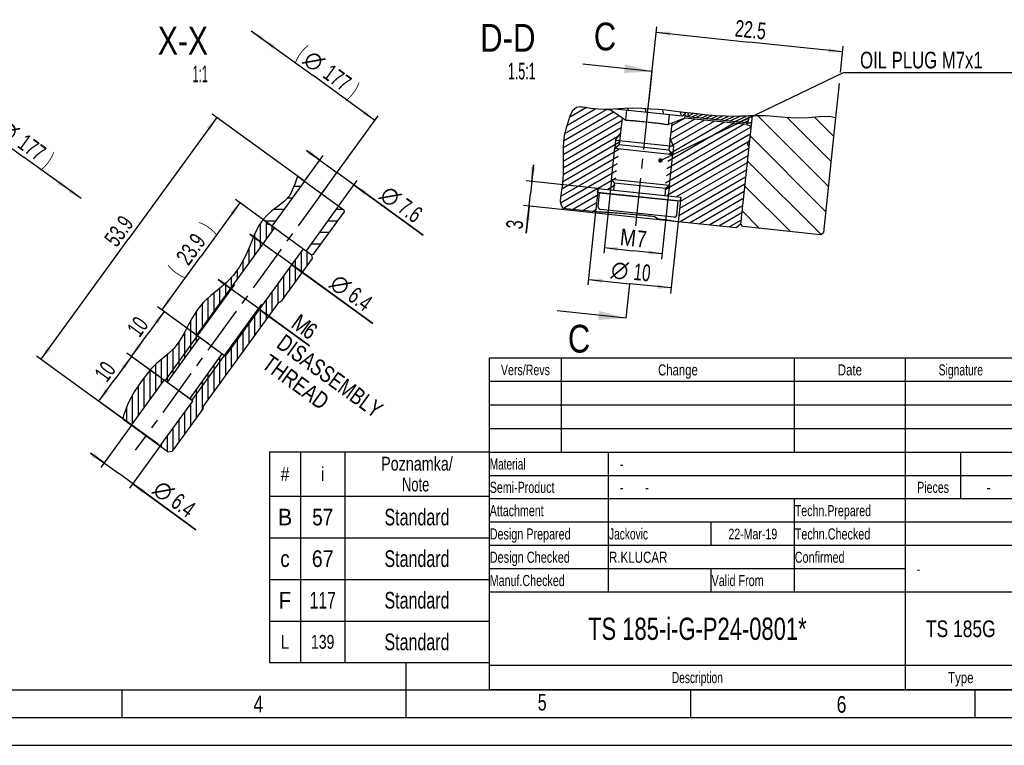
# Model space of a CAD drawing. Header units: millimetres. Extents: x 0 to 420, y 0 to 297.
# Tile 3 of 10: x 140 to 318, y 0 to 131. Entities that reach past the tile are written whole.
import ezdxf
from ezdxf.enums import TextEntityAlignment as Align

# ---------------------------------------------------------------- set-up
doc = ezdxf.new("R2010")
doc.units = ezdxf.units.MM
doc.header["$LTSCALE"] = 23.1
doc.linetypes.add('CENTER', pattern=[0.6, 0.375, -0.075, 0.075, -0.075])
doc.layers.get('0').update_dxf_attribs({"linetype": 'CONTINUOUS'})
for name, color, linetype in [('02___PRT_ALL_AXES', 7, 'CONTINUOUS'), ('7_ALL_FEATURES', 7, 'CONTINUOUS'), ('DEFAULT_1', 7, 'CENTER')]:
    doc.layers.add(name, color=color, linetype=linetype)
doc.styles.get("Standard").update_dxf_attribs({"font": 'txt', "width": 0.8})
doc.styles.add('TEXTSTYLE_1', font='gdt', dxfattribs={"width": 0.8})
doc.styles.add('TEXTSTYLE_2', font='txt', dxfattribs={"width": 0.7})
doc.styles.add('TEXTSTYLE_5', font='txt', dxfattribs={"width": 0.64})
doc.styles.add('TEXTSTYLE_7', font='txt', dxfattribs={"width": 0.6})
doc.styles.add('TEXTSTYLE_9', font='txt', dxfattribs={"width": 0.67})
doc.dimstyles.new('DIMSTYLE_10', dxfattribs={"dimtxt": 3, "dimasz": 2.5, "dimexe": 1, "dimexo": 0, "dimgap": 0.75, "dimtad": 1, "dimdec": 3, "dimdsep": 46, "dimtxsty": 'Standard', "dimblk": '_FILLED', "dimblk1": '_FILLED', "dimblk2": '_FILLED', "dimcen": 0.09, "dimclrt": 7, "dimadec": 0, "dimazin": 0, "dimtp": 0.1, "dimtm": 0.1, "dimtfac": 1, "dimtdec": 3, "dimtofl": 0, "dimtmove": 0, "dimatfit": 3, "dimldrblk": '_FILLED', "dimfxl": 0, "dimtolj": 1, "dimarcsym": 0})
doc.dimstyles.new('DIMSTYLE_11', dxfattribs={"dimtxt": 3, "dimasz": 2.5, "dimexe": 1, "dimexo": 0, "dimgap": 0.75, "dimtad": 1, "dimdec": 3, "dimdsep": 46, "dimtxsty": 'Standard', "dimblk": '_FILLED', "dimblk1": '_FILLED', "dimblk2": '_FILLED', "dimcen": 0.09, "dimclrt": 7, "dimadec": 0, "dimazin": 0, "dimtp": 0.3, "dimtm": 0.3, "dimtfac": 1, "dimtdec": 3, "dimtofl": 0, "dimtmove": 0, "dimatfit": 3, "dimldrblk": '_FILLED', "dimfxl": 0, "dimtolj": 1, "dimarcsym": 0})
doc.dimstyles.new('DIMSTYLE_12', dxfattribs={"dimtxt": 3, "dimasz": 2.5, "dimexe": 1, "dimexo": 0, "dimgap": 0.75, "dimtad": 1, "dimdec": 3, "dimlfac": 0.666667, "dimdsep": 46, "dimtxsty": 'Standard', "dimblk": '_FILLED', "dimblk1": '_FILLED', "dimblk2": '_FILLED', "dimcen": 0.09, "dimclrt": 7, "dimadec": 0, "dimazin": 0, "dimtp": 0.2, "dimtm": 0.2, "dimtfac": 1, "dimtdec": 3, "dimtofl": 0, "dimtmove": 0, "dimatfit": 3, "dimldrblk": '_FILLED', "dimfxl": 0, "dimtolj": 1, "dimarcsym": 0})
doc.dimstyles.new('DIMSTYLE_18', dxfattribs={"dimtxt": 3, "dimasz": 2.5, "dimexe": 1, "dimexo": 0, "dimgap": 0.75, "dimtad": 1, "dimdec": 3, "dimlfac": 0.666667, "dimdsep": 46, "dimtxsty": 'Standard', "dimblk": '_FILLED', "dimblk1": '_FILLED', "dimblk2": '_FILLED', "dimcen": 0.09, "dimclrt": 7, "dimadec": 0, "dimazin": 0, "dimtp": 0.1, "dimtm": 0.1, "dimtfac": 1, "dimtdec": 3, "dimtofl": 0, "dimtmove": 0, "dimatfit": 3, "dimldrblk": '_FILLED', "dimfxl": 0, "dimtolj": 1, "dimarcsym": 0})
doc.dimstyles.new('DIMSTYLE_21', dxfattribs={"dimtxt": 3, "dimasz": 2.5, "dimexe": 1, "dimexo": 0, "dimgap": 0.75, "dimtad": 1, "dimdec": 3, "dimdsep": 46, "dimtxsty": 'Standard', "dimblk": '_FILLED', "dimblk1": '_FILLED', "dimblk2": '_FILLED', "dimcen": 0.09, "dimclrt": 7, "dimadec": 0, "dimazin": 0, "dimtp": 0.5, "dimtm": 0.5, "dimtfac": 1, "dimtdec": 3, "dimtofl": 0, "dimtmove": 0, "dimatfit": 3, "dimldrblk": '_FILLED', "dimfxl": 0, "dimtolj": 1, "dimarcsym": 0})
doc.dimstyles.new('DIMSTYLE_9', dxfattribs={"dimtxt": 3, "dimasz": 2.5, "dimexe": 1, "dimexo": 0, "dimgap": 0.75, "dimtad": 1, "dimdec": 3, "dimdsep": 46, "dimtxsty": 'Standard', "dimblk": '_FILLED', "dimblk1": '_FILLED', "dimblk2": '_FILLED', "dimcen": 0.09, "dimclrt": 7, "dimadec": 0, "dimazin": 0, "dimtp": 0.2, "dimtm": 0.2, "dimtfac": 1, "dimtdec": 3, "dimtofl": 0, "dimtmove": 0, "dimatfit": 3, "dimldrblk": '_FILLED', "dimfxl": 0, "dimtolj": 1, "dimarcsym": 0})
doc.dimstyles.get("Standard").update_dxf_attribs({"dimtxt": 3, "dimasz": 2.5, "dimexe": 1, "dimexo": 0, "dimtad": 1, "dimdec": 3, "dimdsep": 46, "dimtxsty": 'Standard', "dimblk": '_FILLED', "dimblk1": '_FILLED', "dimblk2": '_FILLED', "dimcen": 0.09, "dimclrt": 7, "dimadec": 0, "dimazin": 0, "dimtol": 1, "dimtp": 0.001, "dimtm": 0.001, "dimtfac": 1, "dimtdec": 3, "dimtofl": 0, "dimtmove": 0, "dimatfit": 3, "dimldrblk": '_FILLED', "dimfxl": 0, "dimtolj": 1, "dimarcsym": 0})

# ---------------------------------------------------------------- blocks, each defined once
blk = doc.blocks.new('_FILLED')
at = {"color": 0, "linetype": 'ByBlock'}
blk.add_solid([(0, 0), (-1, 0.16), (-1, -0.16)], dxfattribs=at)
blk = doc.blocks.new('*D15')
at = {"color": 7, "linetype": 'Continuous'}
for p, q in [((160.46, 70.1), (157.52, 66.06)), ((166.33, 65.84), (159.65, 70.69)), ((154.58, 62.01), (157.52, 66.06)), ((165.25, 54.26), (153.77, 62.6))]:
    blk.add_line(p, q, dxfattribs=at)
at = {"color": 7, "linetype": 'Continuous', "xscale": 2.5, "yscale": 2.5, "zscale": 2.5}
for p, rotation in [((160.46, 70.1), 54), ((154.58, 62.01), 234)]:
    blk.add_blockref('_FILLED', p, dxfattribs=dict(at, rotation=rotation))
at = {"color": 7, "linetype": 'Continuous', "width": 0.678571}
blk.add_text('10', height=3, rotation=54, dxfattribs=at).set_placement((156.91, 66.5), align=Align.CENTER)
blk = doc.blocks.new('*D16')
at = {"color": 7, "linetype": 'Continuous'}
for p, q in [((166.34, 78.19), (163.4, 74.15)), ((173.34, 73.11), (165.53, 78.78)), ((160.46, 70.1), (163.4, 74.15)), ((171.14, 62.35), (159.65, 70.69))]:
    blk.add_line(p, q, dxfattribs=at)
at = {"color": 7, "linetype": 'Continuous', "xscale": 2.5, "yscale": 2.5, "zscale": 2.5}
for p, rotation in [((166.34, 78.19), 54), ((160.46, 70.1), 234)]:
    blk.add_blockref('_FILLED', p, dxfattribs=dict(at, rotation=rotation))
at = {"color": 7, "linetype": 'Continuous', "width": 0.678571}
blk.add_text('10', height=3, rotation=54, dxfattribs=at).set_placement((162.79, 74.59), align=Align.CENTER)
blk = doc.blocks.new('*D23')
at = {"color": 7, "linetype": 'Continuous'}
for p, q in [((180.01, 97.8), (172.99, 88.13)), ((187.21, 92.57), (179.2, 98.39)), ((165.96, 78.47), (172.99, 88.13)), ((174.33, 72.39), (165.15, 79.05))]:
    blk.add_line(p, q, dxfattribs=at)
at = {"color": 7, "linetype": 'Continuous', "xscale": 2.5, "yscale": 2.5, "zscale": 2.5}
for p, rotation in [((180.01, 97.8), 54), ((165.96, 78.47), 234)]:
    blk.add_blockref('_FILLED', p, dxfattribs=dict(at, rotation=rotation))
at = {"color": 7, "linetype": 'Continuous'}
for s, width, p in [(')', 0.428571, (175.28, 92.56)), ('23.9', 0.714286, (172.38, 88.57)), ('(', 0.428571, (169.48, 84.59))]:
    blk.add_text(s, height=3, rotation=54, dxfattribs=dict(at, width=width)).set_placement(p, align=Align.CENTER)
blk = doc.blocks.new('*D25')
at = {"color": 7, "linetype": 'Continuous'}
for p, q in [((253.59, 114.35), (255.19, 129.54)), ((255.08, 128.54), (271.86, 126.78)), ((288.65, 125.01), (271.86, 126.78)), ((288.75, 126.01), (288.26, 121.29)), ((288.04, 119.28), (287.22, 111.46))]:
    blk.add_line(p, q, dxfattribs=at)
at = {"color": 7, "linetype": 'Continuous', "xscale": 2.5, "yscale": 2.5, "zscale": 2.5}
for p, rotation in [((255.08, 128.54), 174), ((288.65, 125.01), 354.0000000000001)]:
    blk.add_blockref('_FILLED', p, dxfattribs=dict(at, rotation=rotation))
at = {"color": 7, "linetype": 'Continuous', "width": 0.714286}
blk.add_text('22.5', height=3, rotation=-6, dxfattribs=at).set_placement((271.94, 127.52), align=Align.CENTER)
blk = doc.blocks.new('*D30')
at = {"color": 7, "linetype": 'Continuous'}
for p, q in [((194.43, 105.49), (192, 107.25)), ((192, 107.25), (197.5, 103.25)), ((191.67, 101.69), (195.02, 106.3)), ((213.03, 91.97), (197.5, 103.25)), ((197.82, 97.22), (201.16, 101.83)), ((200.58, 101.02), (213.03, 91.97))]:
    blk.add_line(p, q, dxfattribs=at)
at = {"color": 7, "linetype": 'Continuous', "xscale": 2.5, "yscale": 2.5, "zscale": 2.5}
for p, rotation in [((194.43, 105.49), 324), ((200.58, 101.02), 144)]:
    blk.add_blockref('_FILLED', p, dxfattribs=dict(at, rotation=rotation))
at = {"color": 7, "linetype": 'Continuous', "style": 'TEXTSTYLE_1'}
blk.add_text('n', height=3, rotation=-36, dxfattribs=at).set_placement((205.03, 98.71))
at = {"color": 7, "linetype": 'Continuous', "width": 0.714286}
blk.add_text('7.6', height=3, rotation=-36, dxfattribs=at).set_placement((208.27, 96.36))
blk = doc.blocks.new('*D31')
at = {"color": 7, "linetype": 'Continuous'}
for p, q in [((184.21, 90.4), (181.78, 92.17)), ((181.78, 92.17), (186.8, 88.52)), ((203.99, 76.03), (186.8, 88.52)), ((189.39, 86.64), (203.99, 76.03))]:
    blk.add_line(p, q, dxfattribs=at)
at = {"color": 7, "linetype": 'Continuous', "xscale": 2.5, "yscale": 2.5, "zscale": 2.5}
for p, rotation in [((184.21, 90.4), 324), ((189.39, 86.64), 144)]:
    blk.add_blockref('_FILLED', p, dxfattribs=dict(at, rotation=rotation))
at = {"color": 7, "linetype": 'Continuous', "style": 'TEXTSTYLE_1'}
blk.add_text('n', height=3, rotation=-36, dxfattribs=at).set_placement((196, 82.77))
at = {"color": 7, "linetype": 'Continuous', "width": 0.714286}
blk.add_text('6.4', height=3, rotation=-36, dxfattribs=at).set_placement((199.23, 80.42))
blk = doc.blocks.new('*D32')
at = {"color": 7, "linetype": 'Continuous'}
for p, q in [((178.53, 82.24), (176.1, 84)), ((176.1, 84), (180.95, 80.48)), ((172.39, 73.8), (179.11, 83.05)), ((192.59, 72.02), (180.95, 80.48)), ((177.25, 70.27), (183.97, 79.52)), ((183.38, 78.71), (192.59, 72.02))]:
    blk.add_line(p, q, dxfattribs=at)
at = {"color": 7, "linetype": 'Continuous', "xscale": 2.5, "yscale": 2.5, "zscale": 2.5}
for p, rotation in [((178.53, 82.24), 324), ((183.38, 78.71), 144)]:
    blk.add_blockref('_FILLED', p, dxfattribs=dict(at, rotation=rotation))
at = {"color": 7, "linetype": 'Continuous'}
for s, width, p in [('M', 0.857143, (189.04, 75.52)), ('6', 0.785714, (191.12, 74.01)), ('DISASSEMBLY', 0.78355, (186.4, 71.88)), ('THREAD', 0.81746, (183.75, 68.24))]:
    blk.add_text(s, height=3, rotation=-36, dxfattribs=dict(at, width=width)).set_placement(p)
blk = doc.blocks.new('*D33')
at = {"color": 7, "linetype": 'Continuous'}
for p, q in [((160.47, 57.73), (154.93, 50.1)), ((165.65, 53.97), (160.11, 46.34)), ((155.52, 50.91), (153.09, 52.67)), ((153.09, 52.67), (158.11, 49.03)), ((172.09, 38.87), (158.11, 49.03)), ((160.69, 47.15), (172.09, 38.87))]:
    blk.add_line(p, q, dxfattribs=at)
at = {"color": 7, "linetype": 'Continuous', "xscale": 2.5, "yscale": 2.5, "zscale": 2.5}
for p, rotation in [((155.52, 50.91), 324), ((160.69, 47.15), 144)]:
    blk.add_blockref('_FILLED', p, dxfattribs=dict(at, rotation=rotation))
at = {"color": 7, "linetype": 'Continuous', "style": 'TEXTSTYLE_1'}
blk.add_text('n', height=3, rotation=-36, dxfattribs=at).set_placement((164.1, 45.6))
at = {"color": 7, "linetype": 'Continuous', "width": 0.714286}
blk.add_text('6.4', height=3, rotation=-36, dxfattribs=at).set_placement((167.33, 43.25))
blk = doc.blocks.new('*D38')
at = {"color": 7, "linetype": 'Continuous'}
for p, q in [((191.67, 101.69), (175.03, 113.78)), ((175.84, 113.19), (160, 91.39)), ((144.16, 69.59), (160, 91.39)), ((160.47, 57.73), (143.35, 70.17))]:
    blk.add_line(p, q, dxfattribs=at)
at = {"color": 7, "linetype": 'Continuous', "xscale": 2.5, "yscale": 2.5, "zscale": 2.5}
for p, rotation in [((175.84, 113.19), 54), ((144.16, 69.59), 234)]:
    blk.add_blockref('_FILLED', p, dxfattribs=dict(at, rotation=rotation))
at = {"color": 7, "linetype": 'Continuous', "width": 0.696429}
blk.add_text('53.9', height=3, rotation=54, dxfattribs=at).set_placement((159.39, 91.83), align=Align.CENTER)
blk = doc.blocks.new('*D50')
at = {"color": 7, "linetype": 'Continuous'}
for p, q in [((244.14, 96.23), (242.75, 83.01)), ((259.03, 94.36), (257.67, 81.44)), ((242.86, 84), (250.32, 83.22)), ((257.78, 82.44), (250.32, 83.22))]:
    blk.add_line(p, q, dxfattribs=at)
at = {"color": 7, "linetype": 'Continuous', "xscale": 2.5, "yscale": 2.5, "zscale": 2.5}
for p, rotation in [((242.86, 84), 174), ((257.78, 82.44), 354.0000000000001)]:
    blk.add_blockref('_FILLED', p, dxfattribs=dict(at, rotation=rotation))
at = {"color": 7, "linetype": 'Continuous', "style": 'TEXTSTYLE_1'}
blk.add_text('n', height=3, rotation=-6, dxfattribs=at).set_placement((248.37, 84.18), align=Align.CENTER)
at = {"color": 7, "linetype": 'Continuous', "width": 0.678571}
blk.add_text('10', height=3, rotation=-6, dxfattribs=at).set_placement((252.39, 83.76), align=Align.CENTER)
blk = doc.blocks.new('*D51')
at = {"color": 7, "linetype": 'Continuous'}
for p, q in [((246.82, 100.17), (245.62, 88.72)), ((257.26, 99.07), (256.06, 87.62)), ((245.72, 89.72), (250.94, 89.17)), ((256.16, 88.62), (250.94, 89.17))]:
    blk.add_line(p, q, dxfattribs=at)
at = {"color": 7, "linetype": 'Continuous', "xscale": 2.5, "yscale": 2.5, "zscale": 2.5}
for p, rotation in [((245.72, 89.72), 174), ((256.16, 88.62), 354.0000000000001)]:
    blk.add_blockref('_FILLED', p, dxfattribs=dict(at, rotation=rotation))
at = {"color": 7, "linetype": 'Continuous'}
for s, width, p in [('M', 0.857143, (249.85, 90.04)), ('7', 0.785714, (252.3, 89.78))]:
    blk.add_text(s, height=3, rotation=-6, dxfattribs=dict(at, width=width)).set_placement(p, align=Align.CENTER)
blk = doc.blocks.new('*D52')
at = {"color": 7, "linetype": 'Continuous'}
for p, q in [((232.95, 104.64), (232.4, 99.42)), ((232.63, 101.66), (232.95, 104.64)), ((244.58, 100.4), (231.64, 101.76)), ((231.65, 92.32), (232.4, 99.42)), ((259.03, 94.36), (231.17, 97.29)), ((232.16, 97.18), (231.65, 92.32))]:
    blk.add_line(p, q, dxfattribs=at)
at = {"color": 7, "linetype": 'Continuous', "xscale": 2.5, "yscale": 2.5, "zscale": 2.5}
for p, rotation in [((232.63, 101.66), 264), ((232.16, 97.18), 84)]:
    blk.add_blockref('_FILLED', p, dxfattribs=dict(at, rotation=rotation))
at = {"color": 7, "linetype": 'Continuous', "width": 0.714286}
blk.add_text('3', height=3, rotation=84, dxfattribs=at).set_placement((231.13, 94.53), align=Align.RIGHT)
blk = doc.blocks.new('DOUBLE_FILLED')
at = {"color": 0, "linetype": 'ByBlock'}
for points in [[(-1, 0), (-2, 0.16), (-2, -0.16)], [(0, 0), (-1, 0.16), (-1, -0.16)]]:
    blk.add_solid(points, dxfattribs=at)
blk = doc.blocks.new('*D57')
at = {"color": 7, "linetype": 'Continuous'}
for p, q in [((182.07, 128.83), (193.2, 120.74)), ((204.33, 112.65), (193.2, 120.74)), ((194.42, 99.01), (204.92, 113.46))]:
    blk.add_line(p, q, dxfattribs=at)
at = {"color": 7, "linetype": 'Continuous', "xscale": 2.5, "yscale": 2.5, "zscale": 2.5}
for name, p, rotation in [('DOUBLE_FILLED', (182.07, 128.83), 144), ('_FILLED', (204.33, 112.65), 324)]:
    blk.add_blockref(name, p, dxfattribs=dict(at, rotation=rotation))
at = {"color": 7, "linetype": 'Continuous'}
for s, width, p in [('(', 0.428571, (190.35, 123.74)), ('177', 0.714286, (196.7, 119.12)), (')', 0.428571, (199.82, 116.86))]:
    blk.add_text(s, height=3, rotation=-36, dxfattribs=dict(at, width=width)).set_placement(p, align=Align.CENTER)
at = {"color": 7, "linetype": 'Continuous', "style": 'TEXTSTYLE_1'}
blk.add_text('n', height=3, rotation=-36, dxfattribs=at).set_placement((192.49, 122.19), align=Align.CENTER)
blk = doc.blocks.new('*D58')
at = {"color": 7, "linetype": 'Continuous'}
for p, q in [((123.55, 103.35), (131.47, 114.24)), ((130.88, 113.44), (141.13, 105.99)), ((151.38, 98.55), (141.13, 105.99))]:
    blk.add_line(p, q, dxfattribs=at)
at = {"color": 7, "linetype": 'Continuous', "xscale": 2.5, "yscale": 2.5, "zscale": 2.5}
for name, p, rotation in [('_FILLED', (130.88, 113.44), 144), ('DOUBLE_FILLED', (151.38, 98.55), 324)]:
    blk.add_blockref(name, p, dxfattribs=dict(at, rotation=rotation))
at = {"color": 7, "linetype": 'Continuous'}
for s, width, p in [('(', 0.428571, (135.28, 111.17)), ('177', 0.714286, (141.63, 106.55)), (')', 0.428571, (144.75, 104.29))]:
    blk.add_text(s, height=3, rotation=-36, dxfattribs=dict(at, width=width)).set_placement(p, align=Align.CENTER)
at = {"color": 7, "linetype": 'Continuous', "style": 'TEXTSTYLE_1'}
blk.add_text('n', height=3, rotation=-36, dxfattribs=at).set_placement((137.41, 109.62), align=Align.CENTER)

msp = doc.modelspace()

# ---------------------------------------------------------------- linework, layer by layer
at = {"color": 7, "linetype": 'Continuous'}
for p, q in [((256.205459, 105.613566), (288.837766, 121.273153)), ((288.837766, 121.273153), (291.837766, 121.273153)), ((291.837766, 121.273153), (321.12348, 121.273153)), ((247.372147, 114.130639), (238.35758, 108.926077)), ((246.047374, 114.578217), (238.557996, 110.254222)), ((244.181679, 114.713493), (238.954699, 111.695695)), ((242.494212, 114.951669), (239.419858, 113.17669)), ((239.944986, 114.317772), (239.439404, 113.238359)), ((240.680601, 114.994849), (239.944986, 114.317772)), ((241.44436, 115.114488), (240.680601, 114.994849)), ((242.59668, 114.940899), (241.243883, 115.083084)), ((242.328388, 114.99655), (241.44436, 115.114488)), ((243.256444, 114.804046), (242.328388, 114.99655)), ((245.333467, 114.600768), (243.256444, 114.804046)), ((247.31169, 114.669669), (245.333467, 114.600768)), ((246.818359, 114.497183), (245.708526, 114.613831)), ((246.818359, 114.497183), (246.834743, 114.653057)), ((248.933602, 113.097134), (246.818359, 114.497183)), ((249.266743, 114.804046), (247.31169, 114.669669)), ((259.828229, 113.431443), (247.756444, 114.700239)), ((250.875298, 114.840335), (249.266743, 114.804046)), ((250.082591, 114.455751), (249.984925, 114.820248)), ((252.502405, 114.80241), (250.875298, 114.840335)), ((254.132223, 114.708644), (252.502405, 114.80241)), ((253.268519, 114.120896), (253.095044, 114.768314)), ((255.472983, 114.601007), (254.132223, 114.708644)), ((256.807644, 114.472288), (255.472983, 114.601007)), ((256.454446, 113.786042), (256.25632, 114.52546)), ((258.139089, 114.327038), (256.807644, 114.472288)), ((260.044567, 114.100666), (258.139089, 114.327038)), ((259.640374, 113.451187), (259.447335, 114.171618)), ((260.322801, 113.83194), (259.828229, 113.431443)), ((261.95179, 113.87098), (260.044567, 114.100666)), ((260.244405, 113.086049), (260.347215, 114.064218)), ((260.869218, 113.59685), (260.907319, 113.996765)), ((260.878759, 113.496099), (261.737926, 113.896735)), ((261.387302, 113.240679), (262.587868, 113.800512)), ((263.863183, 113.659227), (261.95179, 113.87098)), ((262.249303, 113.150079), (263.441385, 113.705956)), ((265.706123, 113.493451), (263.863183, 113.659227)), ((248.87879, 112.575629), (238.295815, 106.465546)), ((248.35052, 113.483068), (238.299444, 107.680076)), ((239.058775, 112.0374), (238.837846, 111.312036)), ((239.439404, 113.238359), (239.058775, 112.0374)), ((248.933602, 113.097134), (248.428863, 108.294862)), ((248.950198, 113.08683), (248.933602, 113.097134)), ((249.269571, 112.887996), (248.950198, 113.08683)), ((249.529487, 112.72544), (249.269571, 112.887996)), ((270.919505, 111.96405), (257.020677, 103.939558)), ((269.142924, 112.150776), (257.156341, 105.230319)), ((257.884299, 112.156378), (257.224156, 111.916698)), ((267.366343, 112.337503), (257.292006, 106.521081)), ((257.884299, 112.156378), (257.37956, 107.354106)), ((265.589763, 112.524229), (257.42767, 107.811842)), ((263.813182, 112.710955), (257.563335, 109.102604)), ((262.036601, 112.897681), (257.698999, 110.393365)), ((260.26002, 113.084407), (257.834664, 111.684127)), ((260.244405, 113.086049), (257.884299, 112.156378)), ((271.432776, 111.910103), (260.244405, 113.086049)), ((261.031042, 113.284178), (260.926167, 113.300672)), ((261.156882, 113.265228), (261.031042, 113.284178)), ((261.156888, 113.265269), (261.172467, 113.263259)), ((271.307731, 112.198), (261.172467, 113.263259)), ((263.111304, 113.059479), (264.311069, 113.618939)), ((263.973305, 112.968879), (265.196551, 113.539288)), ((264.835306, 112.878279), (266.106223, 113.470918)), ((265.697307, 112.787679), (267.04869, 113.417839)), ((267.551704, 113.38951), (265.706123, 113.493451)), ((266.559308, 112.697079), (268.034969, 113.385191)), ((267.421309, 112.606479), (269.071397, 113.375928)), ((269.396474, 113.373022), (267.551704, 113.38951)), ((268.28331, 112.515879), (270.172897, 113.397008)), ((269.145311, 112.425279), (271.330644, 113.444317)), ((270.253781, 113.399507), (269.396474, 113.373022)), ((270.007312, 112.334679), (271.752723, 113.148578)), ((271.111838, 113.436097), (270.253781, 113.399507)), ((272.35116, 113.47286), (270.297155, 93.930313)), ((270.869313, 112.244079), (271.692893, 112.628121)), ((271.972317, 113.468424), (271.111838, 113.436097)), ((271.307731, 112.198), (271.323387, 112.196729)), ((271.462027, 112.188407), (271.432776, 111.910103)), ((271.432776, 111.910103), (272.157662, 111.631846)), ((271.788698, 113.461525), (271.67371, 112.461252)), ((273.411952, 113.485281), (271.972317, 113.468424)), ((273.381823, 113.484928), (286.098478, 100.768273)), ((274.847969, 113.45272), (273.411952, 113.485281)), ((276.265387, 113.373022), (274.847969, 113.45272)), ((278.305169, 113.196467), (276.265387, 113.373022)), ((280.371152, 113.056616), (278.305169, 113.196467)), ((278.684773, 113.17077), (286.572952, 105.282591)), ((282.561891, 113.086818), (280.371152, 113.056616)), ((284.499674, 113.271569), (282.561891, 113.086818)), ((283.653447, 113.190888), (287.047426, 109.796909)), ((286.334593, 113.346488), (284.499674, 113.271569)), ((287.393694, 113.091428), (285.222828, 92.43702)), ((287.393694, 113.091428), (286.334593, 113.346488)), ((248.743125, 111.284867), (238.297449, 105.254053)), ((238.641578, 110.622547), (238.486365, 109.938566)), ((238.837846, 111.312036), (238.641578, 110.622547)), ((247.761368, 109.11915), (248.643046, 110.332676)), ((272.003492, 110.165019), (256.749348, 101.358035)), ((272.139156, 111.455781), (256.885012, 102.648796)), ((248.471796, 108.703344), (238.285139, 102.822075)), ((248.607461, 109.994106), (238.296199, 104.040896)), ((238.347974, 108.850552), (238.29962, 107.729095)), ((238.486365, 109.938566), (238.347974, 108.850552)), ((247.761368, 109.11915), (247.604575, 107.627367)), ((247.604575, 107.627367), (248.428863, 108.294862)), ((247.761368, 109.11915), (258.203848, 108.021601)), ((248.428941, 108.294854), (257.379482, 107.354114)), ((271.5891, 108.713335), (256.613683, 100.067273)), ((258.203848, 108.021601), (257.593743, 109.391919)), ((271.975858, 109.902102), (285.624004, 96.253956)), ((248.336132, 107.412583), (238.217513, 101.570596)), ((238.29962, 107.729095), (238.295562, 106.599511)), ((238.295562, 106.599511), (238.297372, 105.6418)), ((247.020209, 102.067493), (247.604575, 107.627367)), ((247.604575, 107.627367), (258.047055, 106.529818)), ((271.732163, 107.583496), (257.0303, 99.095372)), ((258.047055, 106.529818), (257.37956, 107.354106)), ((257.462689, 100.969944), (258.047055, 106.529818)), ((258.203848, 108.021601), (258.047055, 106.529818)), ((248.064803, 104.83106), (237.824931, 98.919067)), ((248.200467, 106.121821), (238.036665, 100.253747)), ((238.297372, 105.6418), (238.29756, 104.690007)), ((271.596498, 106.292735), (258.80688, 98.908645)), ((271.460834, 105.001973), (259.418088, 98.049091)), ((271.501384, 105.387784), (284.796987, 92.092181)), ((247.929138, 103.540298), (237.844412, 97.717879)), ((238.295562, 103.737464), (238.28896, 102.939329)), ((238.29756, 104.690007), (238.295562, 103.737464)), ((271.325169, 103.711212), (259.282424, 96.758329)), ((191.669916, 101.69118), (185.792063, 93.60101)), ((190.388966, 102.621845), (189.917577, 101.184266)), ((190.388966, 102.621845), (198.74879, 96.548076)), ((238.200161, 101.352424), (238.119364, 100.752094)), ((238.262981, 102.142246), (238.200161, 101.352424)), ((238.28896, 102.939329), (238.262981, 102.142246)), ((247.793474, 102.249537), (244.594234, 100.402455)), ((247.020209, 102.067493), (246.820612, 100.168453)), ((247.554205, 101.408062), (247.020209, 102.067493)), ((247.020209, 102.067493), (257.462689, 100.969944)), ((247.417325, 100.105736), (247.554205, 101.408062)), ((247.554205, 101.408062), (256.803258, 100.435948)), ((271.189505, 102.42045), (259.146759, 95.467568)), ((189.917577, 101.184266), (189.011291, 99.133678)), ((189.746721, 100.797682), (191.020752, 100.797682)), ((237.913956, 99.539794), (237.80668, 98.791806)), ((238.019589, 100.150846), (237.913956, 99.539794)), ((238.119364, 100.752094), (238.019589, 100.150846)), ((244.582075, 100.395435), (238.406078, 96.829721)), ((244.582937, 100.403642), (244.143918, 96.22665)), ((244.610939, 97.082522), (244.877487, 99.618553)), ((244.877528, 99.618548), (259.049382, 98.129026)), ((247.657809, 100.958775), (246.370815, 100.215729)), ((256.666378, 99.133621), (256.803258, 100.435948)), ((256.803258, 100.435948), (257.462689, 100.969944)), ((257.462689, 100.969944), (257.263092, 99.070904)), ((271.05384, 101.129689), (259.283037, 94.333812)), ((270.918176, 99.838927), (261.059618, 94.147086)), ((271.02691, 100.873466), (279.292587, 92.607789)), ((188.060572, 98.074027), (186.925214, 97.198183)), ((189.011291, 99.133678), (188.060572, 98.074027)), ((188.641388, 98.721392), (189.512239, 98.721392)), ((237.80668, 98.791806), (237.782456, 98.04957)), ((237.782456, 98.04957), (237.913956, 97.345558)), ((244.44641, 99.104673), (240.182659, 96.642995)), ((244.310746, 97.813912), (241.95924, 96.456269)), ((258.782876, 95.592991), (259.049424, 98.129022)), ((259.500766, 98.835715), (259.030388, 94.360367)), ((270.782511, 98.548166), (262.836198, 93.96036)), ((185.762837, 96.338497), (184.908571, 95.566328)), ((186.925214, 97.198183), (185.762837, 96.338497)), ((186.177397, 96.645103), (188.003727, 96.645103)), ((197.818445, 97.224012), (191.940593, 89.133842)), ((193.290007, 88.524264), (198.815166, 96.128994)), ((197.397843, 96.645103), (198.615245, 96.645103)), ((198.74879, 96.548076), (198.815166, 96.128994)), ((237.913956, 97.345558), (238.238079, 96.847379)), ((238.238079, 96.847379), (244.143918, 96.22665)), ((244.175081, 96.52315), (243.735821, 96.269543)), ((244.143918, 96.22665), (244.436779, 96.21126)), ((258.288248, 95.1925), (245.011492, 96.587943)), ((270.646847, 97.257404), (264.612779, 93.773634)), ((270.511182, 95.966643), (266.38936, 93.586908)), ((270.552436, 96.359148), (273.717869, 93.193716)), ((184.149274, 94.706953), (183.496474, 93.769952)), ((183.75708, 89.779314), (183.75708, 94.144014)), ((184.908571, 95.566328), (184.149274, 94.706953)), ((184.19642, 94.760312), (192.911413, 88.428499)), ((184.459996, 94.568814), (186.495214, 94.568814)), ((184.80708, 91.224515), (184.80708, 94.102078)), ((195.889331, 94.568814), (197.681629, 94.568814)), ((258.583487, 94.430777), (258.241878, 94.483614)), ((259.030388, 94.360367), (258.583487, 94.430777)), ((269.472868, 93.262818), (259.030388, 94.360367)), ((270.375518, 94.675881), (268.165941, 93.400181)), ((172.229406, 73.912832), (186.277474, 93.248339)), ((183.014309, 92.89265), (182.595447, 91.980302)), ((183.496474, 93.769952), (183.014309, 92.89265)), ((185.85708, 92.669716), (185.85708, 93.553773)), ((194.380818, 92.492524), (196.173117, 92.492524)), ((270.297155, 93.930313), (269.472868, 93.262818)), ((270.705502, 93.510328), (270.304996, 94.004912)), ((284.728206, 92.036483), (270.705502, 93.510328)), ((284.728206, 92.036483), (285.222828, 92.43702)), ((182.212202, 91.050316), (181.783078, 89.980825)), ((182.595447, 91.980302), (182.212202, 91.050316)), ((182.70708, 88.334113), (182.70708, 92.223456)), ((177.407115, 70.151007), (191.455182, 89.486513)), ((181.338455, 88.92015), (180.852384, 87.877408)), ((181.783078, 89.980825), (181.338455, 88.92015)), ((181.65708, 86.888912), (181.65708, 89.680249)), ((191.10708, 85.094397), (191.10708, 89.007391)), ((192.15708, 86.539598), (192.15708, 88.976555)), ((192.872306, 90.416235), (194.664604, 90.416235)), ((180.852384, 87.877408), (179.942691, 86.271504)), ((180.60708, 85.443711), (180.60708, 87.444367)), ((193.022029, 87.730098), (187.438069, 80.044437)), ((190.05708, 83.649196), (190.05708, 87.56219)), ((192.870957, 88.457893), (193.290007, 88.524264)), ((192.911413, 88.428499), (193.022029, 87.730098)), ((179.942691, 86.271504), (178.860143, 84.772996)), ((179.55708, 83.99851), (179.55708, 85.737725)), ((189.00708, 82.203995), (189.00708, 86.116989)), ((178.860143, 84.772996), (177.60393, 83.420227)), ((178.50708, 82.553309), (178.50708, 84.392796)), ((187.95708, 80.758794), (187.95708, 84.671788)), ((176.209676, 82.232842), (174.77953, 81.093529)), ((177.60393, 83.420227), (176.209676, 82.232842)), ((176.40708, 79.662907), (176.40708, 82.400956)), ((177.45708, 81.108108), (177.45708, 83.295166)), ((185.85708, 78.208652), (185.85708, 81.781385)), ((186.90708, 79.653853), (186.90708, 83.226587)), ((174.77953, 81.093529), (173.448931, 79.869592)), ((174.30708, 76.772505), (174.30708, 80.658951)), ((175.35708, 78.217706), (175.35708, 81.553629)), ((184.80708, 76.763451), (184.80708, 80.336184)), ((187.050441, 79.851172), (187.438069, 80.044437)), ((172.393801, 78.569845), (171.481788, 77.140509)), ((172.20708, 72.691191), (172.20708, 78.277209)), ((173.448931, 79.869592), (172.393801, 78.569845)), ((173.25708, 75.327304), (173.25708, 79.633263)), ((173.454023, 61.137309), (187.050441, 79.851172)), ((183.75708, 75.31825), (183.75708, 78.890983)), ((171.481788, 77.140509), (170.65375, 75.639047)), ((171.15708, 71.24599), (171.15708, 76.551724)), ((182.70708, 73.873049), (182.70708, 77.445782)), ((170.65375, 75.639047), (169.885157, 74.200375)), ((170.10708, 69.800789), (170.10708, 74.615776)), ((181.65708, 72.427848), (181.65708, 76.000581)), ((166.513357, 65.705105), (172.39121, 73.795275)), ((166.917866, 65.411213), (172.795718, 73.501383)), ((169.056484, 72.81753), (168.085205, 71.559594)), ((169.885157, 74.200375), (169.056484, 72.81753)), ((169.05708, 68.355588), (169.05708, 72.818524)), ((172.229406, 73.912832), (177.407115, 70.151007)), ((179.55708, 69.537446), (179.55708, 73.110179)), ((180.60708, 70.982647), (180.60708, 74.55538)), ((168.085205, 71.559594), (167.075606, 70.591664)), ((168.00708, 66.910387), (168.00708, 71.484693)), ((178.50708, 68.092245), (178.50708, 71.664978)), ((165.986674, 69.688201), (164.912296, 68.764412)), ((165.90708, 65.210897), (165.90708, 69.619762)), ((167.075606, 70.591664), (165.986674, 69.688201)), ((166.95708, 65.465186), (166.95708, 70.493326)), ((170.96295, 62.472286), (176.840803, 70.562456)), ((171.367459, 62.178394), (177.245312, 70.268564)), ((176.40708, 65.201843), (176.40708, 69.965487)), ((177.45708, 66.647044), (177.45708, 70.219777)), ((409.999043, 69.805508), (224.999043, 69.805508)), ((224.999043, 10.005508), (224.999043, 69.805508)), ((237.999043, 52.805508), (237.999043, 69.805508)), ((279.999043, 52.805508), (279.999043, 69.805508)), ((299.999043, 10.005508), (299.999043, 69.805508)), ((163.961161, 67.793462), (163.0875, 66.75201)), ((163.80708, 62.320494), (163.80708, 67.609789)), ((164.912296, 68.764412), (163.961161, 67.793462)), ((164.85708, 63.765696), (164.85708, 68.708045)), ((175.35708, 63.756642), (175.35708, 68.520286)), ((160.473701, 57.732492), (166.351554, 65.822662)), ((163.0875, 66.75201), (162.268206, 65.66705)), ((162.75708, 60.875293), (162.75708, 66.314446)), ((171.529262, 62.060837), (166.351554, 65.822662)), ((174.30708, 62.311441), (174.30708, 67.075085)), ((162.268206, 65.66705), (160.957522, 63.745449)), ((161.70708, 59.430092), (161.70708, 64.844379)), ((172.20708, 59.080779), (172.20708, 64.184683)), ((173.25708, 60.52598), (173.25708, 65.629884)), ((319.999043, 65.555508), (224.999043, 65.555508)), ((160.957522, 63.745449), (159.840791, 61.70419)), ((160.65708, 57.984891), (160.65708, 63.196274)), ((171.15708, 62.331243), (171.15708, 62.739482)), ((159.840791, 61.70419), (159.019752, 59.472324)), ((159.60708, 58.36213), (159.60708, 61.068881)), ((165.65141, 53.970667), (171.529262, 62.060837)), ((173.390001, 60.708931), (167.806042, 53.023269)), ((171.15708, 57.635578), (171.15708, 61.548571)), ((173.390001, 60.708931), (173.454023, 61.137309)), ((319.999043, 61.305508), (224.999043, 61.305508)), ((159.019752, 59.472324), (158.890334, 58.882876)), ((158.890334, 58.882876), (167.10764, 52.912653)), ((169.05708, 54.745176), (169.05708, 58.658169)), ((170.10708, 56.190377), (170.10708, 60.10337)), ((168.00708, 53.299974), (168.00708, 57.212968)), ((319.999043, 57.055508), (224.999043, 57.055508)), ((166.95708, 53.022042), (166.95708, 55.767767)), ((165.90708, 53.784912), (165.90708, 54.322566)), ((167.10764, 52.912653), (167.806042, 53.023269)), ((185.343554, 52.898223), (224.943554, 52.898223)), ((185.343554, 52.898223), (185.343554, 14.898223)), ((190.943554, 52.898223), (190.943554, 14.898223)), ((198.943554, 52.898223), (198.943554, 14.898223)), ((224.943554, 52.898223), (224.943554, 14.898223)), ((409.999043, 52.805508), (224.999043, 52.805508)), ((246.499043, 27.605508), (246.499043, 52.805508)), ((309.999043, 44.405508), (309.999043, 52.805508)), ((319.999043, 48.605508), (224.999043, 48.605508)), ((185.343554, 44.898223), (224.943554, 44.898223)), ((409.999043, 44.405508), (224.999043, 44.405508)), ((279.999043, 27.605508), (279.999043, 44.405508)), ((319.999043, 40.205508), (224.999043, 40.205508)), ((264.999043, 36.005508), (264.999043, 40.205508)), ((185.343554, 37.398223), (224.943554, 37.398223)), ((409.999043, 36.005508), (224.999043, 36.005508)), ((299.999043, 31.805508), (224.999043, 31.805508)), ((264.999043, 27.605508), (264.999043, 31.805508)), ((185.343554, 29.898223), (224.943554, 29.898223)), ((409.999043, 27.605508), (224.999043, 27.605508)), ((185.343554, 22.398223), (224.943554, 22.398223)), ((185.343554, 14.898223), (224.943554, 14.898223)), ((210, 5), (210, 15)), ((409.999043, 14.405508), (224.999043, 14.405508)), ((20, 10), (410, 10)), ((158.75, 10), (158.75, 5)), ((409.999043, 10.005508), (224.999043, 10.005508)), ((261.25, 10), (261.25, 5)), ((312.5, 10), (312.5, 5)), ((15, 5), (415, 5)), ((10, 0), (410, 0))]:
    msp.add_line(p, q, dxfattribs=at)
for points in [[(260.926167, 113.300672), (260.840895, 113.314749), (260.804423, 113.321017), (260.771516, 113.326836), (260.741804, 113.332251), (260.714952, 113.337304), (260.690653, 113.342036), (260.668618, 113.346487), (260.648588, 113.350694), (260.6303, 113.354701), (260.613527, 113.358547), (260.598012, 113.362285), (260.583543, 113.365962), (260.569848, 113.369654), (260.556722, 113.373427), (260.543833, 113.377406), (260.530955, 113.381707), (260.517655, 113.386558), (260.503623, 113.392205), (260.488422, 113.399038), (260.471647, 113.407578), (260.453291, 113.41831), (260.433175, 113.432024), (260.412191, 113.44895), (260.391019, 113.469436), (260.370681, 113.493422), (260.352349, 113.520281), (260.336123, 113.550783), (260.322585, 113.585639), (260.313024, 113.624157), (260.308496, 113.665569), (260.309911, 113.709295)], [(260.869218, 113.59685), (260.868067, 113.565962), (260.870317, 113.535429), (260.876044, 113.505057), (260.885025, 113.475426), (260.897152, 113.446979), (260.912153, 113.419929), (260.929805, 113.394595), (260.949857, 113.371096), (260.972045, 113.349638), (260.996194, 113.330277), (261.022089, 113.313115), (261.049587, 113.298227), (261.078525, 113.285689), (261.108752, 113.275613), (261.140041, 113.268153), (261.156888, 113.265269)], [(272.244174, 112.454954), (272.235435, 112.407951), (272.219009, 112.362036), (272.194156, 112.317444), (272.163295, 112.278819), (272.130802, 112.248963), (272.098232, 112.226358), (272.067521, 112.210087), (272.039587, 112.198756), (272.015385, 112.191227), (271.994225, 112.186166), (271.97558, 112.182733), (271.958589, 112.180324), (271.942242, 112.17855), (271.926086, 112.177226), (271.909403, 112.176222), (271.891873, 112.175481), (271.873019, 112.17497), (271.852518, 112.174677), (271.82996, 112.174604), (271.804998, 112.174763), (271.77722, 112.175176), (271.74623, 112.175868), (271.711584, 112.176875), (271.672807, 112.178234), (271.629383, 112.179992), (271.580731, 112.182202), (271.526233, 112.184923), (271.465173, 112.188225), (271.396662, 112.19219), (271.323384, 112.196685)], [(271.323387, 112.196729), (271.340376, 112.196049), (271.372429, 112.196823), (271.403965, 112.200356), (271.434752, 112.206546), (271.464636, 112.215309), (271.493453, 112.226622), (271.521068, 112.240447), (271.547246, 112.256747), (271.571812, 112.27552), (271.594444, 112.296622), (271.614863, 112.320006), (271.632764, 112.345386), (271.64781, 112.372605), (271.659804, 112.401231), (271.668399, 112.43072), (271.67371, 112.461252)], [(244.436779, 96.21126), (244.714402, 96.196108), (244.886184, 96.186462), (245.079151, 96.175373), (245.292696, 96.162795), (245.526308, 96.14866), (245.779133, 96.132929), (246.050518, 96.115533), (246.339345, 96.096446), (246.644508, 96.075631), (246.965315, 96.053032), (247.301271, 96.028573), (247.650675, 96.002285), (248.01183, 95.974192), (248.384225, 95.944243), (248.767454, 95.912382), (249.15952, 95.8787), (249.558495, 95.843286), (249.963763, 95.806141), (250.374704, 95.767264), (250.789407, 95.726802), (251.205489, 95.684954), (251.623742, 95.641626)], [(258.241878, 94.483614), (258.036995, 94.514893), (257.810347, 94.549141), (257.562574, 94.586148), (257.294614, 94.62567), (257.00726, 94.667467), (256.701582, 94.711271), (256.378517, 94.756823), (256.039248, 94.803845), (255.68546, 94.851984), (255.316577, 94.901209)]]:
    msp.add_lwpolyline(points, dxfattribs=at)
at = {"color": 7, "linetype": 'Continuous', "const_width": 0.4}
msp.add_lwpolyline([(255.644833, 105.440509, 1), (256.044833, 105.440509, 1)], format="xyb", close=True, dxfattribs=at)
at = {"color": 7, "linetype": 'Continuous'}
for centre, radius, start, end in [((272.124241, 108.443837), 0.6, 114, 234), ((245.058474, 97.035484), 0.45, 174, 264), ((185.141054, 94.321209), 0.4, 174, 294), ((258.335341, 95.640029), 0.45, 264, 354)]:
    msp.add_arc(centre, radius, start, end, dxfattribs=at)
at = {"layer": '02___PRT_ALL_AXES', "color": 7, "linetype": 'Continuous'}
for p, q in [((249.715406, 114.494343), (249.529487, 112.72544)), ((257.410075, 113.685601), (257.224156, 111.916698))]:
    msp.add_line(p, q, dxfattribs=at)
at = {"layer": '02___PRT_ALL_AXES', "color": 7, "linetype": 'CENTER'}
msp.add_line((195.625858, 100.671121), (161.131018, 53.193047), dxfattribs=at)
at = {"layer": '02___PRT_ALL_AXES', "color": 7, "linetype": 'Continuous'}
for points in [[(249.529487, 112.72544), (249.819551, 112.703751), (249.983298, 112.691203), (250.158517, 112.677537), (250.344536, 112.662752), (250.54036, 112.646887), (250.745077, 112.629963), (250.957756, 112.612022), (251.17708, 112.593134), (251.403288, 112.573238), (251.636633, 112.552276), (251.87575, 112.530336), (252.119553, 112.507483), (252.367462, 112.483746), (252.618955, 112.459149), (252.87278, 112.433801), (253.127332, 112.407848), (253.383145, 112.38123)], [(253.383145, 112.38123), (253.638928, 112.354077), (253.893354, 112.326534), (254.146967, 112.298548), (254.398141, 112.270311), (254.64559, 112.241983), (254.888836, 112.213645), (255.127354, 112.185382), (255.359998, 112.157365), (255.585353, 112.1298), (255.80371, 112.102688), (256.015295, 112.076041), (256.218884, 112.050053), (256.413637, 112.02487), (256.598635, 112.000661), (256.772909, 111.977592)], [(256.772909, 111.977592), (257.08605, 111.935516), (257.224156, 111.916698)], [(254.776315, 95.27424), (254.403073, 95.321504), (254.022463, 95.368658), (253.633856, 95.415714), (253.23911, 95.462393), (252.839443, 95.508498), (252.436143, 95.55385), (252.031123, 95.598208), (251.623742, 95.641626)], [(255.316577, 94.901209), (255.228644, 94.962096), (254.776315, 95.27424)]]:
    msp.add_lwpolyline(points, dxfattribs=at)
at = {"layer": '7_ALL_FEATURES', "color": 7, "linetype": 'Continuous'}
for p, q in [((244.512381, 99.73234), (244.582937, 100.403642)), ((244.512381, 99.73234), (259.430209, 98.164413)), ((244.582937, 100.403642), (259.500766, 98.835715)), ((245.250432, 99.579354), (245.258272, 99.653943)), ((258.676478, 98.16822), (258.684318, 98.242809)), ((259.430209, 98.164413), (259.500766, 98.835715))]:
    msp.add_line(p, q, dxfattribs=at)
at = {"layer": 'DEFAULT_1', "color": 7, "linetype": 'CENTER'}
for p, q in [((253.786207, 116.21611), (254.338334, 121.469246)), ((251.414681, 93.652547), (253.786207, 116.21611)), ((249.663216, 76.988476), (250.310325, 83.145306))]:
    msp.add_line(p, q, dxfattribs=at)

# ---------------------------------------------------------------- texts
at = {"color": 7, "linetype": 'Continuous'}
for s, height, width, p in [('D-D', 5, 0.84127, (233.319225, 125.039275)), ('X-X', 5, 0.809524, (174.251339, 124.531172)), ('1:1', 3, 0.5, (174.251339, 119.531172)), ('1.5:1', 3, 0.557143, (233.319225, 120.039275))]:
    msp.add_text(s, height=height, dxfattribs=dict(at, width=width)).set_placement(p, align=Align.RIGHT)
for s, height, width, p in [('C', 5, 0.833333, (243.833668, 125.279786)), ('OIL PLUG M7x1', 3, 0.750916, (291.837766, 122.023153)), ('C', 5, 0.833333, (239.15855, 70.799016)), ('-', 2, 0.714286, (248.513924, 49.705508)), ('-', 2, 0.714286, (248.513924, 45.505508)), ('-', 2, 0.714286, (253.085352, 45.505508)), ('Jackovic', 2, 0.6875, (246.561543, 37.105508)), ('R.KLUCAR', 2, 0.779762, (246.561543, 32.905508)), ('-', 2, 0.714286, (302.013924, 30.805508)), ('4', 3, 0.785714, (182.474445, 5.953102)), ('5', 3, 0.714286, (233.723482, 6.268086)), ('6', 3, 0.785714, (287.613509, 5.878641))]:
    msp.add_text(s, height=height, dxfattribs=dict(at, width=width)).set_placement(p)
for s, height, style, width, p in [('Vers/Revs', 1.9, 'TEXTSTYLE_9', 0.753968, (231.499043, 66.730508)), ('Change', 2, 'TEXTSTYLE_2', 0.765873, (258.999043, 66.680508)), ('Date', 2, 'TEXTSTYLE_2', 0.77381, (289.999043, 66.680508)), ('Signature', 2, 'TEXTSTYLE_2', 0.698413, (309.999043, 66.680508)), ('Pieces', 2, 'TEXTSTYLE_2', 0.714286, (304.999043, 45.505508)), ('Description', 2, 'TEXTSTYLE_2', 0.688312, (262.499043, 11.205508)), ('Type', 2, 'TEXTSTYLE_2', 0.77381, (309.999043, 11.205508))]:
    msp.add_text(s, height=height, dxfattribs=dict(at, style=style, width=width)).set_placement(p, align=Align.CENTER)
for s, height, width, p in [('Poznamka/', 2.5, 0.772487, (211.943554, 49.523223)), ('#', 2.5, 0.857143, (188.143554, 47.648223)), ('i', 2.5, 0.714286, (194.943554, 47.648223)), ('Note', 2.5, 0.696429, (211.705459, 45.773223)), ('-', 2, 0.904762, (314.999043, 45.505508)), ('B', 3, 0.97619, (188.143554, 39.648223)), ('57', 3, 0.845238, (194.943554, 39.648223)), ('Standard', 3, 0.720238, (211.943554, 39.648223)), ('22-Mar-19', 1.9, 0.751323, (272.499043, 37.155508)), ('c', 3, 0.833333, (188.143554, 32.148223)), ('67', 3, 0.880952, (194.943554, 32.148223)), ('Standard', 3, 0.720238, (211.943554, 32.148223)), ('F', 3, 0.904762, (188.143554, 24.648223)), ('117', 3, 0.706349, (194.943554, 24.648223)), ('Standard', 3, 0.720238, (211.943554, 24.648223)), ('TS 185-i-G-P24-0801*', 4, 0.740476, (262.499043, 19.005508)), ('TS 185G', 3, 0.782313, (309.999043, 19.505508)), ('L', 2.5, 0.833333, (188.143554, 17.398223)), ('139', 2.5, 0.753968, (194.943554, 17.398223)), ('Standard', 3, 0.720238, (211.943554, 17.148223))]:
    msp.add_text(s, height=height, dxfattribs=dict(at, width=width)).set_placement(p, align=Align.CENTER)
for s, style, width, p in [('Material', 'TEXTSTYLE_2', 0.678571, (225.061543, 49.705508)), ('Semi-Product', 'TEXTSTYLE_2', 0.720238, (225.061543, 45.505508)), ('Attachment', 'TEXTSTYLE_2', 0.719048, (225.061543, 41.305508)), ('Techn.Prepared', 'TEXTSTYLE_2', 0.717687, (280.061543, 41.305508)), ('Design Prepared', 'TEXTSTYLE_7', 0.726984, (225.061543, 37.105508)), ('Techn.Checked', 'TEXTSTYLE_2', 0.727106, (280.061543, 37.105508)), ('Design Checked', 'TEXTSTYLE_5', 0.736395, (225.061543, 32.905508)), ('Confirmed', 'TEXTSTYLE_2', 0.727513, (280.061543, 32.905508)), ('Manuf.Checked', 'TEXTSTYLE_2', 0.721612, (225.061543, 28.705508)), ('Valid From', 'TEXTSTYLE_2', 0.72619, (265.061543, 28.705508))]:
    msp.add_text(s, height=2, dxfattribs=dict(at, style=style, width=width)).set_placement(p)

# ---------------------------------------------------------------- dimensions: what is measured, and where the dimension line sits
for base, p1, p2, angle, dimstyle, picture, middle in [((255.081786, 128.542724), (287.222492, 111.462553), (253.590297, 114.352151), 174, 'DIMSTYLE_12', '*D25', (271.438126, 126.823604)), ((144.159999, 69.585091), (191.669916, 101.69118), (160.473701, 57.732492), 234, 'DIMSTYLE_11', '*D38', (159.748903, 91.041377)), ((232.163924, 97.184146), (244.582937, 100.403642), (259.030388, 94.360367), 264, 'DIMSTYLE_18', '*D52', (231.720315, 92.963488)), ((160.458597, 70.104146), (173.340446, 73.105615), (171.13608, 62.3465), 234, 'DIMSTYLE_9', '*D16', (163.145614, 73.802508)), ((160.458597, 70.104146), (165.249603, 54.262597), (166.328596, 65.839342), 54, 'DIMSTYLE_9', '*D15', (157.267761, 65.712337))]:
    dim = msp.add_linear_dim(base=base, p1=p1, p2=p2, angle=angle, dimstyle=dimstyle, dxfattribs=at)
    dim.commit()
    dim.dimension.update_dxf_attribs({"geometry": picture, "text_midpoint": middle, "dimtype": 160})
for base, p1, p2, override, picture, middle in [((182.069484, 128.829946), (194.415455, 99.005144), (181.481699, 128.020929), {"dimblk2": 'DOUBLE_FILLED', "dimsah": 1}, '*D57', (194.644647, 119.693555)), ((130.882556, 113.435934), (150.789504, 97.736622), (123.552959, 103.347609), {"dimblk1": 'DOUBLE_FILLED', "dimsah": 1}, '*D58', (139.574231, 107.121063))]:
    dim = msp.add_linear_dim(base=base, p1=p1, p2=p2, angle=144, text='(%%c177)', dimstyle='DIMSTYLE_21', override=override, dxfattribs=at)
    dim.commit()
    dim.dimension.update_dxf_attribs({"geometry": picture, "text_midpoint": middle, "dimtype": 160})
for base, p1, p2, angle, text, dimstyle, picture, middle in [((200.576582, 101.020262), (191.669916, 101.69118), (197.818445, 97.224012), 324, '%%c<>', 'DIMSTYLE_9', '*D30', (208.811537, 95.037217)), ((256.16456, 88.619078), (246.820612, 100.168453), (257.263092, 99.070904), 354, 'M<>', 'DIMSTYLE_12', '*D51', (250.94332, 89.167852)), ((165.962883, 78.465728), (187.209645, 92.571076), (174.329931, 72.386712), 234, '(<>)', 'DIMSTYLE_9', '*D23', (172.986917, 88.133481)), ((257.777039, 82.435554), (244.143918, 96.22665), (259.030388, 94.360367), 354, '%%c<>', 'DIMSTYLE_12', '*D50', (250.318125, 83.219517)), ((189.388361, 86.641778), (186.277474, 93.248339), (191.455182, 89.486513), 324, '%%c<>', 'DIMSTYLE_9', '*D31', (199.774899, 79.095517)), ((183.380464, 78.712877), (172.39121, 73.795275), (177.245312, 70.268564), 324, 'M<>\\PDISASSEMBLY\\PTHREAD', 'DIMSTYLE_10', '*D32', (197.331677, 68.576728)), ((160.694124, 47.147548), (160.473701, 57.732492), (165.65141, 53.970667), 324, '%%c<>', 'DIMSTYLE_9', '*D33', (167.874797, 41.930483))]:
    dim = msp.add_linear_dim(base=base, p1=p1, p2=p2, angle=angle, text=text, dimstyle=dimstyle, dxfattribs=at)
    dim.commit()
    dim.dimension.update_dxf_attribs({"geometry": picture, "text_midpoint": middle, "dimtype": 160})

# ---------------------------------------------------------------- leaders
for points in [[(254.338334, 121.469246), (241.869382, 122.779786)], [(249.663216, 76.988476), (237.194265, 78.299016)]]:
    msp.add_leader(points, dimstyle='Standard', override={"dimasz": 5, "dimtad": 0}, dxfattribs=at)

doc.saveas('drawing.dxf')
